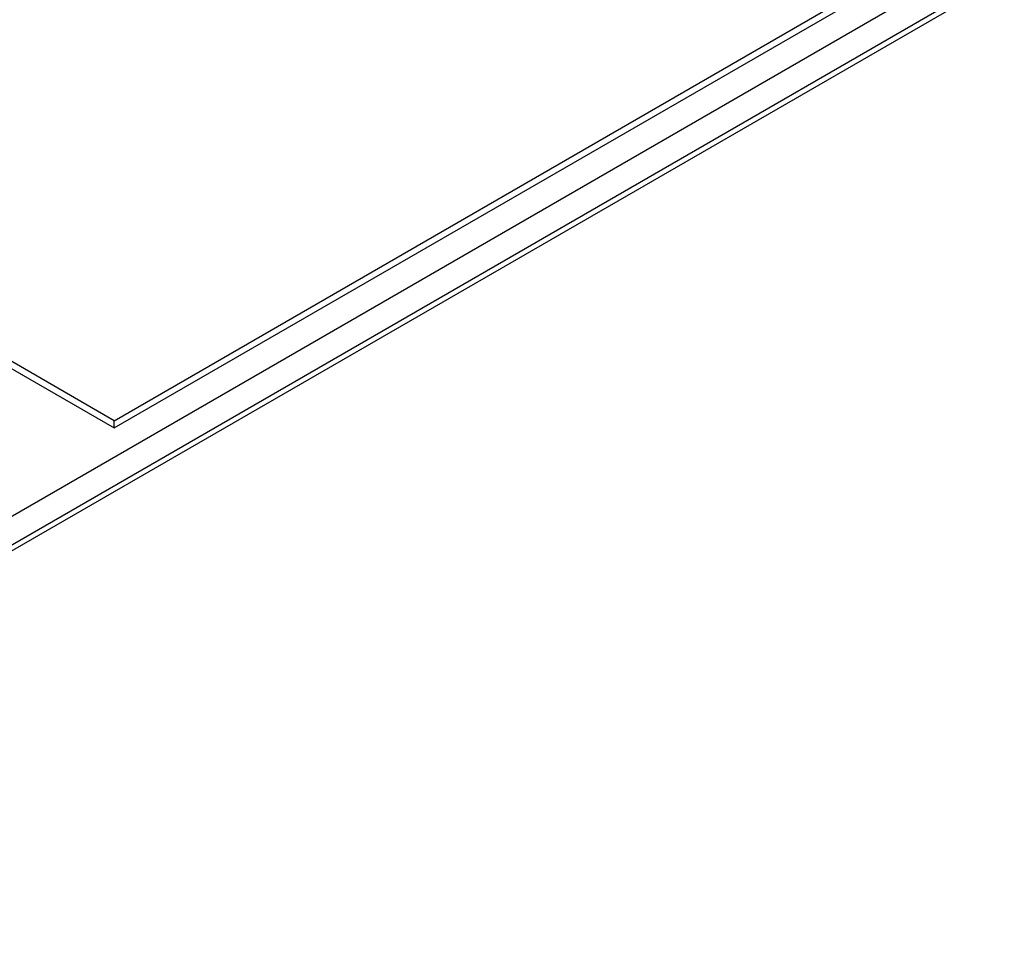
# Model space of a CAD drawing. Header units: millimetres. Extents: x 0 to 420, y 0 to 297.
# Tile 63 of 72: x 361 to 375, y 240 to 253. Entities that reach past the tile are written whole.
import ezdxf

# ---------------------------------------------------------------- set-up
doc = ezdxf.new("R2010")
doc.units = ezdxf.units.MM

msp = doc.modelspace()

# ---------------------------------------------------------------- linework, layer by layer
at = {"color": 7, "linetype": 'Continuous', "lineweight": 25}
for p, q in [((382.968, 258.475), (351.36, 240.229)), ((362.506, 247.184), (382.181, 258.542)), ((362.506, 247.082), (382.181, 258.44)), ((382.968, 258.067), (351.36, 239.82)), ((382.967, 257.986), (351.642, 239.903)), ((362.506, 247.184), (357.91, 249.837)), ((357.91, 249.735), (362.506, 247.082)), ((362.506, 247.082), (362.506, 247.184))]:
    msp.add_line(p, q, dxfattribs=at)

doc.saveas('drawing.dxf')
